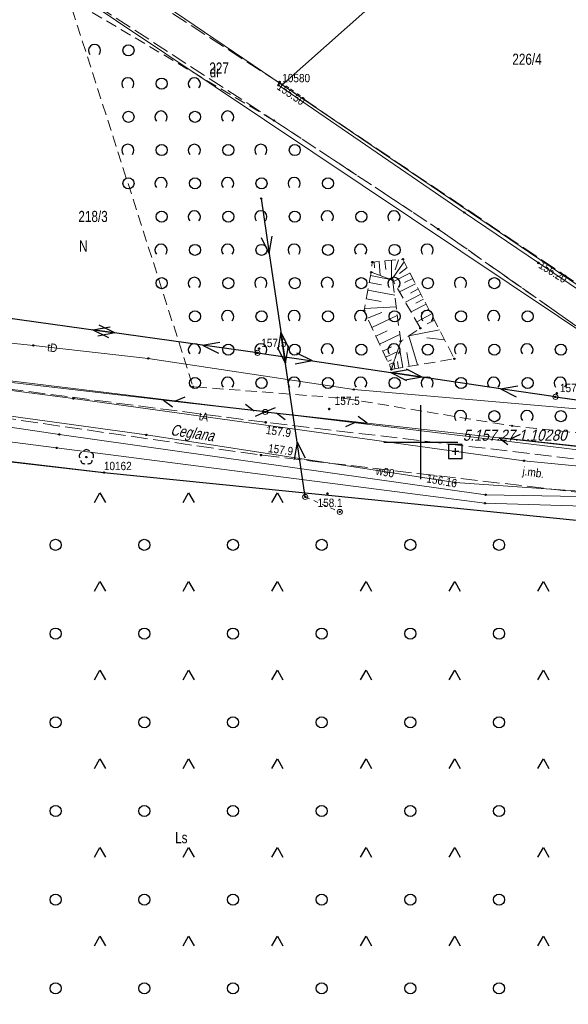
# Model space of a CAD drawing. Header units: metres. Extents: x 5548743 to 5556416, y 5707500 to 5714000.
# Tile 74 of 244: x 5554846 to 5554920, y 5709124 to 5709257. Entities that reach past the tile are written whole.
import ezdxf
from ezdxf.enums import TextEntityAlignment as Align

# ---------------------------------------------------------------- set-up
doc = ezdxf.new("R2010")
doc.units = ezdxf.units.M
for name, pattern in [('1.5_0.75', [2.25, 1.5, -0.75]), ('2.25_0.75', [3, 2.25, -0.75]), ('219-1000', [0]), ('suep_nn_1000', [0]), ('supp_1000', [1.25, 0.625, -0.625]), ('sutp_1000', [0])]:
    doc.linetypes.add(name, pattern=pattern)
doc.layers.get('0').update_dxf_attribs({"color": 2, "lineweight": 5})
doc.styles.get("Standard").update_dxf_attribs({"font": 'Working1250', "width": 0.75})
doc.linetypes.add('902-1000', pattern='A,5,0,[1,ksztalty.shx,S=1,R=0,X=0,Y=0],5', length=10)

# ---------------------------------------------------------------- blocks, each defined once
blk = doc.blocks.new('203')
at = {"linetype": 'Continuous', "lineweight": 0}
h = blk.add_hatch(color=0, dxfattribs=at)
edge = h.paths.add_edge_path()
edge.add_arc((0, 0), 0.09, 0, 360)
blk = doc.blocks.new('SUEP1')
at = {"color": 0, "linetype": 'Continuous'}
for p, q in [((0, 0), (7.5, 0)), ((7.5, 0), (5.25, 0.75)), ((7.5, 0), (5.25, -0.75)), ((7.5, 0), (22.5, 0)), ((22.5, 0), (20.25, 0.75)), ((22.5, 0), (20.25, -0.75))]:
    blk.add_line(p, q, dxfattribs=at)
blk = doc.blocks.new('OTZK1')
at = {"color": 0, "linetype": 'Continuous'}
blk.add_circle((0, 0), 0.75, dxfattribs=at)
blk = doc.blocks.new('OTZK2')
at = {"color": 0, "linetype": 'Continuous'}
blk.add_arc((0, 0), 0.825, 318.85, 221.162, dxfattribs=at)
blk = doc.blocks.new('SUTP')
at = {"color": 0, "linetype": 'Continuous'}
for p, q in [((0, 0), (1.299, 0.75)), ((0, 0), (13.848, 0)), ((2.799, -0.75), (1.5, 0)), ((11.049, -0.75), (12.348, 0)), ((13.848, 0), (12.549, 0.75))]:
    blk.add_line(p, q, dxfattribs=at)
blk = doc.blocks.new('US15')
at = {"color": 0, "linetype": 'Continuous', "lineweight": 13}
blk.add_circle((0, 0), 0.35, dxfattribs=at)
blk = doc.blocks.new('PW01')
at = {"linetype": 'Continuous', "lineweight": 13}
h = blk.add_hatch(color=0, dxfattribs=at)
edge = h.paths.add_edge_path()
edge.add_arc((0, 0), 0.18, 0, 360)
blk = doc.blocks.new('SM05')
at = {"color": 0, "linetype": 'Continuous', "lineweight": 13}
blk.add_circle((0, 0), 0.35, dxfattribs=at)
blk = doc.blocks.new('OP021')
at = {"linetype": 'Continuous', "lineweight": 13}
h = blk.add_hatch(color=0, dxfattribs=at)
edge = h.paths.add_edge_path()
edge.add_arc((0, 0), 0.1, 0, 360)
at = {"color": 0, "linetype": 'Continuous', "lineweight": -3}
for centre, start, end in [((-0.476, 0.154), 110.388, 213.756), ((0, 0.5), 38.316, 141.684), ((0.476, 0.154), 326.244, 69.612), ((-0.294, -0.404), 182.272, 285.64), ((0.294, -0.404), 254.36, 357.728), ((0.294, -0.404), 254.36, 357.728)]:
    blk.add_arc(centre, 0.5, start, end, dxfattribs=at)
blk = doc.blocks.new('OTZK3')
at = {"color": 0, "linetype": 'Continuous'}
for p, q in [((-0.75, -0.433), (0, 0.866)), ((0, 0.866), (0.75, -0.433))]:
    blk.add_line(p, q, dxfattribs=at)
blk = doc.blocks.new('PIKIETAW1891')
at = {"color": 0}
blk.add_circle((0, 0), 0.09, dxfattribs=at)
blk = doc.blocks.new('OSSP')
at = {"color": 0}
for p, q in [((-0.939, 0.938), (-0.939, -0.938)), ((-0.939, 0.938), (-0.939, -0.938)), ((0.936, 0.938), (-0.939, 0.938)), ((0.936, 0.938), (-0.939, 0.938)), ((0.45, 0), (-0.45, 0)), ((0.45, 0), (-0.45, 0)), ((0, -0.45), (0, 0.45)), ((0, -0.45), (0, 0.45)), ((0.936, -0.938), (0.936, 0.938)), ((0.936, -0.938), (0.936, 0.938)), ((-0.939, -0.938), (0.936, -0.938)), ((-0.939, -0.938), (0.936, -0.938))]:
    blk.add_line(p, q, dxfattribs=at)
blk = doc.blocks.new('RAMKA1000K')
at = {"color": 0}
for p, q in [((500, 195), (500, 205)), ((495, 200), (505, 200))]:
    blk.add_line(p, q, dxfattribs=at)

msp = doc.modelspace()

# ---------------------------------------------------------------- linework, layer by layer
at = {"layer": '000 Inne (niezydentyfikowane)', "color": 7, "linetype": 'CONTINUOUS', "lineweight": 18, "flags": 128}
for points in [[(5554893.67, 5709224.38), (5554893.74, 5709223.59)], [(5554894.34, 5709224.44), (5554894.51, 5709222.54)], [(5554895.14, 5709224.51), (5554895.24, 5709223.37)], [(5554896.03, 5709224.59), (5554896.04, 5709221.96)], [(5554897.74, 5709224.39), (5554896.04, 5709221.96)], [(5554896.99, 5709224.68), (5554896.51, 5709223.32)], [(5554898.14, 5709223.61), (5554897.09, 5709222.79)], [(5554893.01, 5709221.6), (5554894.66, 5709221.3)], [(5554893.18, 5709222.52), (5554895.88, 5709222.02)], [(5554898.52, 5709222.87), (5554896.29, 5709221.72)], [(5554898.9, 5709222.14), (5554897.8, 5709221.58)], [(5554892.82, 5709220.54), (5554896.45, 5709219.88)], [(5554899.27, 5709221.43), (5554897.11, 5709220.31)], [(5554899.64, 5709220.72), (5554898.57, 5709220.17)], [(5554892.6, 5709219.37), (5554894.61, 5709219.01)], [(5554900, 5709220.02), (5554897.9, 5709218.94)], [(5554900.35, 5709219.34), (5554899.32, 5709218.8)], [(5554892.37, 5709218.08), (5554896.65, 5709218.32)], [(5554900.71, 5709218.66), (5554898.67, 5709217.61)], [(5554901.05, 5709217.99), (5554900.05, 5709217.47)], [(5554892.77, 5709216.78), (5554894.71, 5709217.55)], [(5554893.36, 5709215.52), (5554896.81, 5709217.12)], [(5554901.41, 5709217.29), (5554899.44, 5709216.27)], [(5554901.83, 5709216.49), (5554900.86, 5709215.99)], [(5554893.9, 5709214.34), (5554895.45, 5709215.06)], [(5554902.5, 5709215.2), (5554898.35, 5709214.36)], [(5554894.4, 5709213.27), (5554897.15, 5709214.55)], [(5554899.56, 5709210.44), (5554898.35, 5709214.36)], [(5554903.21, 5709213.83), (5554900.78, 5709214.09)], [(5554894.84, 5709212.32), (5554896.02, 5709212.87)], [(5554897.54, 5709210.09), (5554897.05, 5709212.99)], [(5554895.23, 5709211.49), (5554896.8, 5709212.22)], [(5554895.51, 5709210.89), (5554896.01, 5709211.13)], [(5554896.97, 5709209.99), (5554896.82, 5709210.9)], [(5554898.41, 5709210.24), (5554898.09, 5709212.11)], [(5554895.69, 5709210.49), (5554896.32, 5709210.78)], [(5554895.81, 5709210.24), (5554896, 5709210.33)], [(5554895.93, 5709209.98), (5554896.07, 5709210.04)], [(5554896.49, 5709209.91), (5554896.34, 5709210.84)]]:
    msp.add_lwpolyline(points, dxfattribs=at)
at = {"layer": '217-kontur klasyfikacyjny', "color": 3, "linetype": 'CONTINUOUS', "lineweight": 18, "flags": 128}
for points in [[(5554839.02, 5709276.96), (5554881.24, 5709248.35)], [(5554881.24, 5709248.35), (5554950.97, 5709201.09)]]:
    msp.add_lwpolyline(points, dxfattribs=at)
at = {"layer": '218-kontur użytku gruntowego', "color": 3, "linetype": 'CONTINUOUS', "lineweight": 18, "flags": 128}
for points in [[(5554881.24, 5709248.35), (5554839.02, 5709276.96)], [(5554839.02, 5709276.96), (5554881.24, 5709248.35)], [(5554945.19, 5709199.24), (5554845.6, 5709265.89)], [(5554845.6, 5709265.89), (5554945.19, 5709199.24)], [(5554950.97, 5709201.09), (5554881.24, 5709248.35)], [(5554881.24, 5709248.35), (5554950.97, 5709201.09)], [(5554767.23, 5709217.68), (5554934.6, 5709197.33)], [(5554934.6, 5709197.33), (5554767.23, 5709217.68)], [(5554857.11, 5709195.87), (5554693.04, 5709215.32)], [(5554693.04, 5709215.32), (5554857.11, 5709195.87)], [(5554937.11, 5709187.8), (5554857.11, 5709195.87)], [(5554857.11, 5709195.87), (5554937.11, 5709187.8)]]:
    msp.add_lwpolyline(points, dxfattribs=at)
at = {"layer": '219-działka ewidencyjna', "color": 7, "linetype": '219-1000', "lineweight": 18, "flags": 128}
for points in [[(5554839.02, 5709276.96), (5554881.24, 5709248.35)], [(5554881.24, 5709248.35), (5554910.8, 5709274.61)], [(5554845.6, 5709265.89), (5554945.19, 5709199.24)], [(5554950.97, 5709201.09), (5554881.24, 5709248.35)], [(5554767.23, 5709217.68), (5554934.6, 5709197.33)], [(5554857.11, 5709195.87), (5554693.04, 5709215.32)], [(5554857.11, 5709195.87), (5554937.11, 5709187.8)]]:
    msp.add_lwpolyline(points, dxfattribs=at)
at = {"layer": 'jezdnia', "color": 7, "linetype": '2.25_0.75', "lineweight": 18, "flags": 128}
for points in [[(5554793.8, 5709300.1), (5554806.01, 5709292.03), (5554810.58, 5709290.58), (5554825.91, 5709278.96), (5554845.6, 5709265.89), (5554880.12, 5709243.51), (5554902.34, 5709228.83), (5554922.48, 5709214.67), (5554933.13, 5709207.95), (5554943.68, 5709200.14), (5554946.17, 5709201.46), (5554948.12, 5709203.2), (5554881.24, 5709248.35), (5554827.94, 5709282.97), (5554810.05, 5709296.6), (5554795.08, 5709306.35)], [(5554717.46, 5709221.61), (5554716.96, 5709216.34), (5554728.64, 5709215.67), (5554775.93, 5709210.62), (5554782.05, 5709209.96), (5554826.5, 5709205.74), (5554878.37, 5709198.24), (5554943.14, 5709190.66), (5555001.12, 5709182.04), (5555003.76, 5709177.73), (5555010.54, 5709177.44), (5555013.5, 5709180.41), (5555057.53, 5709174.57), (5555076.46, 5709171.71), (5555082.17, 5709172.29), (5555083.25, 5709176.06), (5555059.01, 5709179.27), (5555001.7, 5709187.38), (5554966.18, 5709191.8), (5554963.34, 5709193.88), (5554961.49, 5709196.41), (5554957.2, 5709197.24), (5554957.81, 5709193.2), (5554943.24, 5709195.42), (5554947.46, 5709198.02), (5554940.45, 5709198.43), (5554932.83, 5709196.31), (5554879.01, 5709202.67), (5554826.73, 5709209.45), (5554775.98, 5709215.02), (5554763.05, 5709216.14), (5554728.6, 5709219.93)]]:
    msp.add_lwpolyline(points, close=True, dxfattribs=at)
at = {"layer": 'ogrodzenie trwałe', "color": 7, "linetype": '902-1000', "lineweight": 25, "flags": 128}
msp.add_lwpolyline([(5554767.49, 5709206.27), (5554857.11, 5709195.87), (5554937.11, 5709187.8), (5554939.49, 5709187.55)], dxfattribs=at)
at = {"layer": 'przewód elektroenergetyczny niskiego napięcia', "color": 1, "linetype": 'suep_nn_1000', "lineweight": 18, "flags": 128}
for points in [[(5554878.39, 5709232.95), (5554884.35, 5709192.58)], [(5554877.9, 5709212.07), (5554836.33, 5709217.88)], [(5554877.9, 5709212.07), (5554836.33, 5709217.88)], [(5554918.2, 5709206.12), (5554877.9, 5709212.07)], [(5554918.2, 5709206.12), (5554877.9, 5709212.07)], [(5554963.89, 5709199.73), (5554918.2, 5709206.12)], [(5554963.89, 5709199.73), (5554918.2, 5709206.12)]]:
    msp.add_lwpolyline(points, dxfattribs=at)
at = {"layer": 'przewód elektroenergetyczny podziemny', "color": 1, "linetype": 'CONTINUOUS', "lineweight": 18, "flags": 128}
msp.add_lwpolyline([(5554963.66, 5709198.78), (5554951.04, 5709200.6), (5554946.89, 5709203.39), (5554915.9, 5709224.25), (5554905.87, 5709231.06), (5554880.73, 5709248.29), (5554880.85, 5709248.58), (5554880.89, 5709248.72)], dxfattribs=at)
msp.add_lwpolyline([(5554963.66, 5709198.78), (5554951.04, 5709200.6), (5554946.89, 5709203.39), (5554915.9, 5709224.25), (5554905.87, 5709231.06), (5554880.73, 5709248.29), (5554880.85, 5709248.58), (5554880.89, 5709248.72)], dxfattribs=at)
at = {"layer": 'przewód telekomunikacyjny napowietrzny', "color": 30, "linetype": 'sutp_1000', "lineweight": 18, "flags": 128}
for points in [[(5554878.95, 5709204.08), (5554830.19, 5709209.74)], [(5554878.95, 5709204.08), (5554924.33, 5709199.06)], [(5554878.95, 5709204.08), (5554924.33, 5709199.06)]]:
    msp.add_lwpolyline(points, dxfattribs=at)
at = {"layer": 'przewód telekomunikacyjny podziemny', "color": 30, "linetype": 'CONTINUOUS', "lineweight": 18, "flags": 128}
for points in [[(5554714.62, 5709222.85), (5554716.35, 5709223.34), (5554745.1, 5709219.5), (5554764.82, 5709216.92), (5554770.56, 5709217.66), (5554777.19, 5709218.29), (5554788.73, 5709219.69), (5554793.34, 5709219.63), (5554808.74, 5709217.27), (5554823.94, 5709215.39), (5554837.22, 5709214.14), (5554847.57, 5709213.09), (5554863.12, 5709211.32), (5554890.92, 5709207.12), (5554923.12, 5709204.33), (5554945.68, 5709202.75), (5554960.36, 5709202.17), (5554963.47, 5709201.9), (5554968.33, 5709201.71)], [(5554714.62, 5709222.85), (5554716.35, 5709223.34), (5554745.1, 5709219.5), (5554764.82, 5709216.92), (5554770.56, 5709217.66), (5554777.19, 5709218.29), (5554788.73, 5709219.69), (5554793.34, 5709219.63), (5554808.74, 5709217.27), (5554823.94, 5709215.39), (5554837.22, 5709214.14), (5554847.57, 5709213.09), (5554863.12, 5709211.32), (5554890.92, 5709207.12), (5554923.12, 5709204.33), (5554945.68, 5709202.75), (5554960.36, 5709202.17), (5554963.47, 5709201.9), (5554968.33, 5709201.71)], [(5554925.56, 5709196.35), (5554913.94, 5709197.47), (5554852.96, 5709205.89), (5554828.91, 5709209.01), (5554789.82, 5709213.85), (5554763.3, 5709216.16), (5554727.66, 5709221.01), (5554714.2, 5709222.86)], [(5554714.01, 5709216.59), (5554713.9, 5709215.42), (5554727.27, 5709213.85), (5554762.04, 5709209.65), (5554789.46, 5709206.89), (5554828.23, 5709202.12), (5554850.71, 5709199.22), (5554908.67, 5709191.73), (5554933.91, 5709190.97), (5554958.48, 5709187.69), (5555003.43, 5709179.99), (5555037.45, 5709174.45), (5555074.43, 5709169.6)], [(5554714.01, 5709216.59), (5554727.68, 5709215.19), (5554762.17, 5709211.02), (5554789.45, 5709208.5), (5554828.27, 5709204.42), (5554851.1, 5709201.05), (5554908.76, 5709192.88), (5554934.14, 5709192.42), (5554958.65, 5709188.65), (5555002.81, 5709180.94), (5555037.7, 5709175.74), (5555074.67, 5709170.26)]]:
    msp.add_lwpolyline(points, dxfattribs=at)
at = {"layer": 'przewód wodociągowy', "color": 5, "linetype": 'CONTINUOUS', "lineweight": 18, "flags": 128}
msp.add_lwpolyline([(5554959.04, 5709190.38), (5554937.03, 5709192.26), (5554904.65, 5709194.53), (5554862.86, 5709200.97), (5554830.73, 5709205.41), (5554781.39, 5709210.41), (5554774.5, 5709211.14), (5554761.18, 5709212.2), (5554723.86, 5709216.19), (5554697.55, 5709218.93), (5554690.19, 5709218.76), (5554687.21, 5709193.04), (5554688.15, 5709180.99), (5554690.96, 5709170.79)], dxfattribs=at)
at = {"layer": 'skarpa nieumocniona', "color": 7, "linetype": '1.5_0.75', "lineweight": 18, "flags": 128}
for points in [[(5554896, 5709209.83), (5554904.53, 5709211.28), (5554897.56, 5709224.73), (5554893.42, 5709224.36), (5554893.27, 5709223.01), (5554896.18, 5709221.91), (5554899.94, 5709215.41), (5554897.27, 5709213.64)], [(5554896, 5709209.83), (5554904.53, 5709211.28), (5554897.56, 5709224.73), (5554893.42, 5709224.36), (5554893.27, 5709223.01), (5554896.18, 5709221.91), (5554899.94, 5709215.41), (5554897.27, 5709213.64)], [(5554893.27, 5709223.01), (5554892.31, 5709217.77), (5554896, 5709209.83), (5554897.27, 5709213.64), (5554896.18, 5709221.91)], [(5554893.27, 5709223.01), (5554892.31, 5709217.77), (5554896, 5709209.83), (5554897.27, 5709213.64), (5554896.18, 5709221.91)]]:
    msp.add_lwpolyline(points, close=True, dxfattribs=at)
at = {"layer": 'słup przewodów napowietrznych', "color": 7, "linetype": 'supp_1000', "lineweight": 18, "flags": 128}
msp.add_lwpolyline([(5554884.35, 5709192.58), (5554889.03, 5709190.55)], dxfattribs=at)
at = {"layer": 'teren zalesiony', "color": 7, "linetype": '1.5_0.75', "lineweight": 18, "flags": 128}
msp.add_lwpolyline([(5554767.49, 5709206.27), (5554772.78, 5709181.8), (5554776.61, 5709167.89), (5554790.44, 5709124.91), (5554795.71, 5709127.71), (5554796.1, 5709122.9), (5554791.4, 5709120.25), (5554795.42, 5709095.54), (5554802.86, 5709050.38), (5554963.6, 5709049.01), (5554965.73, 5709064.25), (5554965.39, 5709079.34), (5554968.14, 5709086.47), (5554970.76, 5709097.04), (5554959.14, 5709101.21), (5554923.37, 5709133.18), (5554926.17, 5709143.33), (5554927.18, 5709146.74), (5554927.63, 5709151.29), (5554927.74, 5709151.67), (5554929.46, 5709157.94), (5554930.87, 5709163.06), (5554939.49, 5709187.55), (5554937.11, 5709187.8), (5554857.11, 5709195.87)], close=True, dxfattribs=at)
at = {"layer": 'zadrzewienie  zakrzewienie', "color": 7, "linetype": '1.5_0.75', "lineweight": 18, "flags": 128}
msp.add_lwpolyline([(5554933.78, 5709199.92), (5554933.13, 5709207.95), (5554922.48, 5709214.67), (5554902.34, 5709228.83), (5554880.12, 5709243.51), (5554852.35, 5709260.03), (5554869.19, 5709207.49), (5554889.57, 5709205.94), (5554912.35, 5709202.18)], close=True, dxfattribs=at)

# ---------------------------------------------------------------- block references
at = {"layer": '203-punkt graniczny', "color": 7, "linetype": 'CONTINUOUS', "lineweight": 18}
for p in [(5554881.24, 5709248.35), (5554857.11, 5709195.87)]:
    msp.add_blockref('203', p, dxfattribs=at)
at = {"layer": 'drzewo liściaste', "color": 94, "linetype": 'CONTINUOUS', "lineweight": 18}
msp.add_blockref('OP021', (5554854.75, 5709197.98), dxfattribs=at)
at = {"layer": 'pikieta naturalna', "color": 7, "linetype": 'CONTINUOUS', "lineweight": 13}
for p in [(5554878.11, 5709212.65), (5554918.39, 5709206.6), (5554887.59, 5709204.48), (5554879.01, 5709202.67), (5554878.37, 5709198.24), (5554887.36, 5709193.03)]:
    msp.add_blockref('PW01', p, dxfattribs=at)
at = {"layer": 'przewód elektroenergetyczny niskiego napięcia', "color": 1, "linetype": 'CONTINUOUS', "lineweight": 18}
for p, rotation in [((5554878.39, 5709232.95), 278.398), ((5554836.33, 5709217.88), 352.044), ((5554836.33, 5709217.88), 352.044), ((5554877.9, 5709212.07), 172.044), ((5554877.9, 5709212.07), 172.044), ((5554884.35, 5709192.58), 98.398), ((5554877.9, 5709212.07), 351.601), ((5554877.9, 5709212.07), 351.601), ((5554918.2, 5709206.12), 171.601), ((5554918.2, 5709206.12), 171.601), ((5554918.2, 5709206.12), 352.039), ((5554918.2, 5709206.12), 352.039)]:
    msp.add_blockref('SUEP1', p, dxfattribs=dict(at, rotation=rotation))
at = {"layer": 'przewód telekomunikacyjny napowietrzny', "color": 30, "linetype": 'CONTINUOUS', "lineweight": 18}
for p, rotation in [((5554878.95, 5709204.08), 173.379), ((5554878.95, 5709204.08), 353.688), ((5554878.95, 5709204.08), 353.688), ((5554924.33, 5709199.06), 173.688), ((5554924.33, 5709199.06), 173.688)]:
    msp.add_blockref('SUTP', p, dxfattribs=dict(at, rotation=rotation))
at = {"layer": 'Punkt roboczy BDOT GESUT K1', "color": 6, "linetype": 'CONTINUOUS', "lineweight": 18}
for p in [(5554880.73, 5709248.29), (5554880.73, 5709248.29), (5554880.73, 5709248.29), (5554880.73, 5709248.29), (5554880.85, 5709248.58), (5554880.85, 5709248.58), (5554880.89, 5709248.72), (5554880.89, 5709248.72), (5554881.24, 5709248.35), (5554880.12, 5709243.51), (5554880.12, 5709243.51), (5554878.39, 5709232.95), (5554905.87, 5709231.06), (5554905.87, 5709231.06), (5554902.34, 5709228.83), (5554902.34, 5709228.83), (5554893.42, 5709224.36), (5554897.56, 5709224.73), (5554915.9, 5709224.25), (5554915.9, 5709224.25), (5554915.9, 5709224.25), (5554915.9, 5709224.25), (5554893.27, 5709223.01), (5554893.27, 5709223.01), (5554896.18, 5709221.91), (5554896.18, 5709221.91), (5554892.31, 5709217.77), (5554899.94, 5709215.41), (5554897.27, 5709213.64), (5554897.27, 5709213.64), (5554847.57, 5709213.09), (5554847.57, 5709213.09), (5554878.11, 5709212.65), (5554863.12, 5709211.32), (5554863.12, 5709211.32), (5554877.9, 5709212.07), (5554877.9, 5709212.07), (5554877.9, 5709212.07), (5554904.53, 5709211.28), (5554896, 5709209.83), (5554896, 5709209.83), (5554869.19, 5709207.49), (5554890.92, 5709207.12), (5554890.92, 5709207.12), (5554852.96, 5709205.89), (5554889.57, 5709205.94), (5554918.2, 5709206.12), (5554918.2, 5709206.12), (5554918.2, 5709206.12), (5554918.39, 5709206.6), (5554887.59, 5709204.48), (5554878.95, 5709204.08), (5554878.95, 5709204.08), (5554878.95, 5709204.08), (5554878.95, 5709204.08), (5554879.01, 5709202.67), (5554879.01, 5709202.67), (5554912.35, 5709202.18), (5554851.1, 5709201.05), (5554862.86, 5709200.97), (5554850.71, 5709199.22), (5554854.75, 5709197.98), (5554878.37, 5709198.24), (5554878.37, 5709198.24), (5554913.94, 5709197.47), (5554857.11, 5709195.87), (5554857.11, 5709195.87), (5554904.65, 5709194.53), (5554904.65, 5709194.53), (5554884.35, 5709192.58), (5554884.35, 5709192.58), (5554887.36, 5709193.03), (5554908.76, 5709192.88), (5554908.67, 5709191.73), (5554889.03, 5709190.55)]:
    msp.add_blockref('PIKIETAW1891', p, dxfattribs=at)
at = {"layer": 'rzedna', "color": 1, "linetype": 'CONTINUOUS', "lineweight": 18}
for p in [(5554880.73, 5709248.29), (5554880.73, 5709248.29), (5554915.9, 5709224.25), (5554915.9, 5709224.25)]:
    msp.add_blockref('PW01', p, dxfattribs=at)
at = {"layer": 'rzedna', "color": 5, "linetype": 'CONTINUOUS', "lineweight": 18}
msp.add_blockref('PW01', (5554904.65, 5709194.53), dxfattribs=at)
at = {"layer": 'Szczegółowa osnowa geodezyjna pozioma', "color": 7, "linetype": 'CONTINUOUS', "lineweight": 13}
msp.add_blockref('OSSP', (5554904.666, 5709198.734), dxfattribs=at)
at = {"layer": 'słup przewodów napowietrznych', "color": 7, "linetype": 'CONTINUOUS', "lineweight": 18}
for name, p in [('US15', (5554877.9, 5709212.07)), ('US15', (5554918.2, 5709206.12)), ('US15', (5554878.95, 5709204.08)), ('SM05', (5554884.35, 5709192.58)), ('SM05', (5554889.03, 5709190.55))]:
    msp.add_blockref(name, p, dxfattribs=at)
at = {"layer": 'teren zalesiony', "color": 7, "linetype": 'CONTINUOUS', "lineweight": 18}
for name, p in [('OTZK3', (5554856.576, 5709192.276)), ('OTZK3', (5554868.576, 5709192.276)), ('OTZK3', (5554880.576, 5709192.276)), ('OTZK1', (5554850.576, 5709186.096)), ('OTZK1', (5554862.576, 5709186.096)), ('OTZK1', (5554874.576, 5709186.096)), ('OTZK1', (5554886.576, 5709186.096)), ('OTZK1', (5554898.576, 5709186.096)), ('OTZK1', (5554910.576, 5709186.096)), ('OTZK3', (5554856.576, 5709180.276)), ('OTZK3', (5554868.576, 5709180.276)), ('OTZK3', (5554880.576, 5709180.276)), ('OTZK3', (5554892.576, 5709180.276)), ('OTZK3', (5554904.576, 5709180.276)), ('OTZK3', (5554916.576, 5709180.276)), ('OTZK1', (5554850.576, 5709174.096)), ('OTZK1', (5554862.576, 5709174.096)), ('OTZK1', (5554874.576, 5709174.096)), ('OTZK1', (5554886.576, 5709174.096)), ('OTZK1', (5554898.576, 5709174.096)), ('OTZK1', (5554910.576, 5709174.096)), ('OTZK3', (5554856.576, 5709168.276)), ('OTZK3', (5554868.576, 5709168.276)), ('OTZK3', (5554880.576, 5709168.276)), ('OTZK3', (5554892.576, 5709168.276)), ('OTZK3', (5554904.576, 5709168.276)), ('OTZK3', (5554916.576, 5709168.276)), ('OTZK1', (5554850.576, 5709162.096)), ('OTZK1', (5554862.576, 5709162.096)), ('OTZK1', (5554874.576, 5709162.096)), ('OTZK1', (5554886.576, 5709162.096)), ('OTZK1', (5554898.576, 5709162.096)), ('OTZK1', (5554910.576, 5709162.096)), ('OTZK3', (5554856.576, 5709156.276)), ('OTZK3', (5554868.576, 5709156.276)), ('OTZK3', (5554880.576, 5709156.276)), ('OTZK3', (5554892.576, 5709156.276)), ('OTZK3', (5554904.576, 5709156.276)), ('OTZK3', (5554916.576, 5709156.276)), ('OTZK1', (5554850.576, 5709150.096)), ('OTZK1', (5554862.576, 5709150.096)), ('OTZK1', (5554874.576, 5709150.096)), ('OTZK1', (5554886.576, 5709150.096)), ('OTZK1', (5554898.576, 5709150.096)), ('OTZK1', (5554910.576, 5709150.096)), ('OTZK3', (5554856.576, 5709144.276)), ('OTZK3', (5554868.576, 5709144.276)), ('OTZK3', (5554880.576, 5709144.276)), ('OTZK3', (5554892.576, 5709144.276)), ('OTZK3', (5554904.576, 5709144.276)), ('OTZK3', (5554916.576, 5709144.276)), ('OTZK1', (5554850.576, 5709138.096)), ('OTZK1', (5554862.576, 5709138.096)), ('OTZK1', (5554874.576, 5709138.096)), ('OTZK1', (5554886.576, 5709138.096)), ('OTZK1', (5554898.576, 5709138.096)), ('OTZK1', (5554910.576, 5709138.096)), ('OTZK3', (5554856.576, 5709132.276)), ('OTZK3', (5554868.576, 5709132.276)), ('OTZK3', (5554880.576, 5709132.276)), ('OTZK3', (5554892.576, 5709132.276)), ('OTZK3', (5554904.576, 5709132.276)), ('OTZK3', (5554916.576, 5709132.276)), ('OTZK1', (5554850.576, 5709126.096)), ('OTZK1', (5554862.576, 5709126.096)), ('OTZK1', (5554874.576, 5709126.096)), ('OTZK1', (5554886.576, 5709126.096)), ('OTZK1', (5554898.576, 5709126.096)), ('OTZK1', (5554910.576, 5709126.096))]:
    msp.add_blockref(name, p, dxfattribs=at)
at = {"layer": 'Wstawianie ramki sekcyjnej z opisem', "color": 7, "linetype": 'CONTINUOUS', "lineweight": 13}
msp.add_blockref('RAMKA1000K', (5554400, 5709000), dxfattribs=at)
msp.add_blockref('RAMKA1000K', (5554400, 5709000), dxfattribs=at)
msp.add_blockref('RAMKA1000K', (5554400, 5709000), dxfattribs=at)
msp.add_blockref('RAMKA1000K', (5554400, 5709000), dxfattribs=at)
at = {"layer": 'zadrzewienie  zakrzewienie', "color": 7, "linetype": 'CONTINUOUS', "lineweight": 18}
for name, p in [('OTZK2', (5554855.849, 5709252.972)), ('OTZK1', (5554860.436, 5709253.006)), ('OTZK2', (5554860.349, 5709248.472)), ('OTZK1', (5554864.936, 5709248.506)), ('OTZK2', (5554869.349, 5709248.472)), ('OTZK1', (5554860.436, 5709244.006)), ('OTZK2', (5554864.849, 5709243.972)), ('OTZK1', (5554869.436, 5709244.006)), ('OTZK2', (5554873.849, 5709243.972)), ('OTZK2', (5554860.349, 5709239.472)), ('OTZK1', (5554864.936, 5709239.506)), ('OTZK2', (5554869.349, 5709239.472)), ('OTZK1', (5554873.936, 5709239.506)), ('OTZK2', (5554878.349, 5709239.472)), ('OTZK1', (5554882.936, 5709239.506)), ('OTZK1', (5554860.436, 5709235.006)), ('OTZK2', (5554864.849, 5709234.972)), ('OTZK1', (5554869.436, 5709235.006)), ('OTZK2', (5554873.849, 5709234.972)), ('OTZK1', (5554878.436, 5709235.006)), ('OTZK2', (5554882.849, 5709234.972)), ('OTZK1', (5554887.436, 5709235.006)), ('OTZK1', (5554864.936, 5709230.506)), ('OTZK2', (5554869.349, 5709230.472)), ('OTZK1', (5554873.936, 5709230.506)), ('OTZK2', (5554878.349, 5709230.472)), ('OTZK1', (5554882.936, 5709230.506)), ('OTZK2', (5554887.349, 5709230.472)), ('OTZK1', (5554891.936, 5709230.506)), ('OTZK2', (5554896.349, 5709230.472)), ('OTZK2', (5554864.849, 5709225.972)), ('OTZK1', (5554869.436, 5709226.006)), ('OTZK2', (5554873.849, 5709225.972)), ('OTZK1', (5554878.436, 5709226.006)), ('OTZK2', (5554882.849, 5709225.972)), ('OTZK1', (5554887.436, 5709226.006)), ('OTZK2', (5554891.849, 5709225.972)), ('OTZK1', (5554896.436, 5709226.006)), ('OTZK2', (5554900.849, 5709225.972)), ('OTZK1', (5554864.936, 5709221.506)), ('OTZK2', (5554869.349, 5709221.472)), ('OTZK1', (5554873.936, 5709221.506)), ('OTZK2', (5554878.349, 5709221.472)), ('OTZK1', (5554882.936, 5709221.506)), ('OTZK2', (5554887.349, 5709221.472)), ('OTZK1', (5554891.936, 5709221.506)), ('OTZK2', (5554896.349, 5709221.472)), ('OTZK1', (5554900.936, 5709221.506)), ('OTZK2', (5554905.349, 5709221.472)), ('OTZK1', (5554909.936, 5709221.506)), ('OTZK1', (5554869.436, 5709217.006)), ('OTZK2', (5554873.849, 5709216.972)), ('OTZK1', (5554878.436, 5709217.006)), ('OTZK2', (5554882.849, 5709216.972)), ('OTZK1', (5554887.436, 5709217.006)), ('OTZK2', (5554891.849, 5709216.972)), ('OTZK1', (5554896.436, 5709217.006)), ('OTZK2', (5554900.849, 5709216.972)), ('OTZK1', (5554905.436, 5709217.006)), ('OTZK2', (5554909.849, 5709216.972)), ('OTZK1', (5554914.436, 5709217.006)), ('OTZK2', (5554869.349, 5709212.472)), ('OTZK1', (5554873.936, 5709212.506)), ('OTZK2', (5554878.349, 5709212.472)), ('OTZK1', (5554882.936, 5709212.506)), ('OTZK2', (5554887.349, 5709212.472)), ('OTZK1', (5554891.936, 5709212.506)), ('OTZK2', (5554896.349, 5709212.472)), ('OTZK1', (5554900.936, 5709212.506)), ('OTZK2', (5554905.349, 5709212.472)), ('OTZK1', (5554909.936, 5709212.506)), ('OTZK2', (5554914.349, 5709212.472)), ('OTZK1', (5554918.936, 5709212.506)), ('OTZK1', (5554869.436, 5709208.006)), ('OTZK2', (5554873.849, 5709207.972)), ('OTZK1', (5554878.436, 5709208.006)), ('OTZK2', (5554882.849, 5709207.972)), ('OTZK1', (5554887.436, 5709208.006)), ('OTZK2', (5554891.849, 5709207.972)), ('OTZK1', (5554896.436, 5709208.006)), ('OTZK2', (5554900.849, 5709207.972)), ('OTZK1', (5554905.436, 5709208.006)), ('OTZK2', (5554909.849, 5709207.972)), ('OTZK1', (5554914.436, 5709208.006)), ('OTZK2', (5554918.849, 5709207.972)), ('OTZK2', (5554905.349, 5709203.472)), ('OTZK1', (5554909.936, 5709203.506)), ('OTZK2', (5554914.349, 5709203.472)), ('OTZK1', (5554918.936, 5709203.506))]:
    msp.add_blockref(name, p, dxfattribs=at)

# ---------------------------------------------------------------- texts
at = {"layer": '203-punkt graniczny-Atr103', "color": 7, "width": 0.9}
for s, p in [('10580', (5554881.24, 5709248.35)), ('10580', (5554881.24, 5709248.35)), ('10162', (5554857.11, 5709195.87)), ('10162', (5554857.11, 5709195.87))]:
    msp.add_text(s, height=1.125, dxfattribs=at).set_placement(p, align=Align.BOTTOM_LEFT)
at = {"layer": '210-oznaczenie konturu użytku gruntowego', "color": 3, "linetype": 'CONTINUOUS', "lineweight": 18, "width": 0.79}
for s, p in [('dr', (5554871.42, 5709249.36)), ('N', (5554853.75, 5709225.78)), ('Ls', (5554866.75, 5709145.73))]:
    msp.add_text(s, height=1.5, dxfattribs=at).set_placement(p)
at = {"layer": '211-numer działki ewidencyjnej', "color": 7, "linetype": 'CONTINUOUS', "lineweight": 18, "width": 0.79}
for s, p in [('226/4', (5554912.37, 5709252.55)), ('227', (5554871.37, 5709251.36))]:
    msp.add_text(s, height=1.5, dxfattribs=at).set_placement(p, align=Align.TOP_LEFT)
msp.add_text('218/3', height=1.5, dxfattribs=at).set_placement((5554853.66, 5709229.78))
at = {"layer": '994-Nazwa ulicy', "color": 7, "linetype": 'CONTINUOUS', "lineweight": 18, "oblique": 15, "width": 0.79}
msp.add_text('Ceglana', height=1.5, rotation=351.613, dxfattribs=at).set_placement((5554866.16, 5709201.7), align=Align.MIDDLE_LEFT)
at = {"layer": 'jezdnia-Atr17', "color": 7, "width": 0.9}
msp.add_text('j.mb.', height=1.125, rotation=352.013, dxfattribs=at).set_placement((5554913.69, 5709195.55))
at = {"layer": 'pikieta naturalna-Atr2', "color": 7, "width": 0.9}
for s, p in [('157.5', (5554878.4, 5709212.85)), ('157.3', (5554918.81, 5709206.76)), ('157.5', (5554888.34, 5709205.02)), ('158.1', (5554886.02, 5709191.22))]:
    msp.add_text(s, height=1.125, dxfattribs=at).set_placement(p)
for rotation, p in [(351.958, (5554878.98, 5709201.12)), (352.013, (5554879.27, 5709198.65))]:
    msp.add_text('157.9', height=1.125, rotation=rotation, dxfattribs=at).set_placement(p)
at = {"layer": 'przewód telekomunikacyjny podziemny-Atr1', "color": 30, "width": 0.9}
for s, rotation, p in [('tD', 352.175, (5554849.47, 5709212.87)), ('tA', 350.829, (5554869.98, 5709203.54))]:
    msp.add_text(s, height=1.125, rotation=rotation, dxfattribs=at).set_placement(p, align=Align.MIDDLE_LEFT)
at = {"layer": 'przewód wodociągowy-Atr1', "color": 5, "width": 0.9}
msp.add_text('w90', height=1.125, rotation=349.931, dxfattribs=at).set_placement((5554893.94, 5709196.17), align=Align.MIDDLE_LEFT)
at = {"layer": 'rzedna-Atr2', "color": 1, "width": 0.9}
for s, rotation, p in [('155.50', 325.599, (5554880.73, 5709248.29)), ('155.50', 325.599, (5554880.73, 5709248.29)), ('156.20', 327.799, (5554916.12, 5709224.13)), ('156.20', 327.799, (5554916.12, 5709224.13))]:
    msp.add_text(s, height=1.125, rotation=rotation, dxfattribs=at).set_placement(p, align=Align.MIDDLE_LEFT)
at = {"layer": 'rzedna-Atr2', "color": 5, "width": 0.9}
msp.add_text('156.16', height=1.125, rotation=349.931, dxfattribs=at).set_placement((5554900.79, 5709195.12), align=Align.MIDDLE_LEFT)
at = {"layer": 'Szczegółowa osnowa geodezyjna pozioma-Atr103', "color": 7, "oblique": 15, "width": 0.9}
msp.add_text('5.157.27.1.10280', height=1.5, dxfattribs=at).set_placement((5554905.666, 5709199.734), align=Align.BOTTOM_LEFT)

doc.saveas('drawing.dxf')
